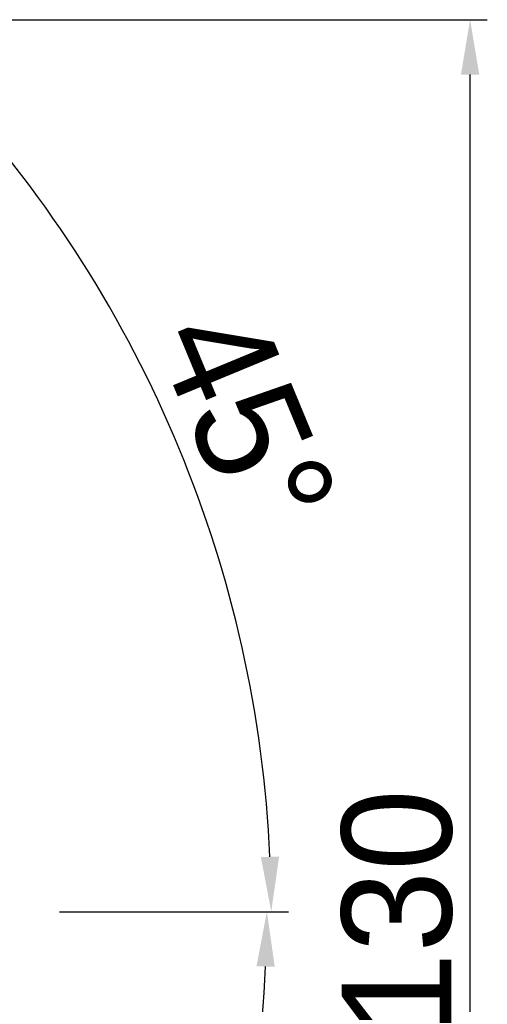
# Model space of a CAD drawing. Header units: millimetres. Extents: x 8988 to 9844, y -574 to 31.
# Tile 6 of 14: x 9197 to 9231, y -183 to -111. Entities that reach past the tile are written whole.
import ezdxf

# ---------------------------------------------------------------- set-up
doc = ezdxf.new("R2010")
doc.units = ezdxf.units.MM
doc.header["$PDSIZE"] = -5
doc.layers.get('0').update_dxf_attribs({"lineweight": 18})
doc.layers.get('Defpoints').update_dxf_attribs({"lineweight": 18})
doc.layers.add('尺寸线层', color=3, linetype='Continuous', lineweight=18)
doc.styles.add('工程字', font='txt')
doc.dimstyles.new('DIMSTYLE_17', dxfattribs={"dimtxt": 8, "dimasz": 12, "dimexe": 0.18, "dimexo": 1, "dimgap": 1, "dimtad": 1, "dimtih": 1, "dimtoh": 1, "dimdec": 3, "dimdsep": 46, "dimtxsty": 'Standard', "dimblk": '_CAXARROW', "dimcen": 0.09, "dimdle": 24, "dimadec": 0, "dimazin": 0, "dimtfac": 0.7, "dimtdec": 3, "dimtofl": 0, "dimtmove": 0, "dimatfit": 3, "dimfxl": 1, "dimtolj": 1, "dimarcsym": 0})
doc.dimstyles.new('ISO-25', dxfattribs={"dimtxt": 8, "dimasz": 4, "dimexe": 1.25, "dimexo": 1, "dimgap": 1.3, "dimtad": 1, "dimtxsty": '工程字', "dimcen": 2, "dimdle": 8, "dimadec": 0, "dimazin": 0, "dimtfac": 1, "dimtmove": 0, "dimatfit": 3, "dimfxl": 1, "dimarcsym": 0})

# ---------------------------------------------------------------- blocks, each defined once
blk = doc.blocks.new('*D117')
at = {"layer": 'Defpoints', "color": 0, "lineweight": 30}
for p in [(9175.183641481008, -110.7958357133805), (9229.959204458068, -110.7958357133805), (9175.183641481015, -240.7958357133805)]:
    blk.add_point(p, dxfattribs=at)
at = {"layer": '尺寸线层', "color": 0, "lineweight": -2}
for p, q in [((9176.183641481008, -110.7958357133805), (9231.209204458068, -110.7958357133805)), ((9229.959204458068, -236.7958357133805), (9229.959204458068, -114.7958357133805)), ((9176.183641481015, -240.7958357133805), (9231.209204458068, -240.7958357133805))]:
    blk.add_line(p, q, dxfattribs=at)
at = {"layer": '尺寸线层', "color": 0, "lineweight": 30}
for points in [[(9230.625871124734, -114.7958357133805), (9229.292537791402, -114.7958357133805), (9229.959204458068, -110.7958357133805)], [(9229.292537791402, -236.7958357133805), (9230.625871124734, -236.7958357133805), (9229.959204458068, -240.7958357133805)]]:
    blk.add_solid(points, dxfattribs=at)
at = {"layer": '尺寸线层', "color": 0, "insert": (9224.659204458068, -175.7958357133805), "char_height": 8, "attachment_point": 5, "rotation": 90, "style": '工程字'}
blk.add_mtext('130', dxfattribs=at)
blk = doc.blocks.new('_CAXARROW')
blk.add_hatch(color=0).paths.add_polyline_path([(0, 0), (-1, 0.125), (-1, -0.125)], flags=0)
blk = doc.blocks.new('*D119')
at = {"layer": 'Defpoints', "color": 0, "lineweight": 30}
for p in [(9073.5661338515, -111.9164845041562), (9177.982195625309, -239.6751869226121)]:
    blk.add_point(p, dxfattribs=at)
at = {"layer": '尺寸线层', "color": 0, "lineweight": -2}
for p, q in [((9125.774164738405, -175.8858357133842), (9125.774164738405, -175.7058357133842)), ((9125.684164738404, -175.7958357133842), (9125.864164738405, -175.7958357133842)), ((9189.679648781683, -253.9876539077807), (9181.779143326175, -244.3209579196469)), ((9209.763447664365, -253.9876539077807), (9189.679648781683, -253.9876539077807))]:
    blk.add_line(p, q, dxfattribs=at)
at = {"layer": '尺寸线层', "color": 0, "lineweight": -2, "xscale": 6, "yscale": 6, "zscale": 6, "rotation": 129.2588264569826}
blk.add_blockref('_CAXARROW', (9177.982195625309, -239.6751869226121), dxfattribs=at)
at = {"layer": '尺寸线层', "color": 0, "lineweight": 15, "insert": (9200.221548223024, -249.4876539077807), "char_height": 7, "attachment_point": 5, "style": '工程字'}
blk.add_mtext('\\A1;∅165', dxfattribs=at)
blk = doc.blocks.new('_FILLED')
at = {"linetype": 'ByBlock'}
blk.add_hatch(color=0, dxfattribs=at).paths.add_polyline_path([(0, 0), (-1, 0.1333333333), (-1, -0.1333333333)], flags=0)
blk = doc.blocks.new('*D121')
at = {"layer": 'Defpoints', "color": 0, "lineweight": 30}
for p in [(9191.139597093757, -111.8026720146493), (9165.683752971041, -137.2585161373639), (9212.472744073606, -152.9327196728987), (9055.893937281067, -175.7958357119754), (9199.071168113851, -175.7958357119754)]:
    blk.add_point(p, dxfattribs=at)
at = {"layer": '尺寸线层', "color": 0, "lineweight": -2}
blk.add_line((9200.071168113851, -175.7958357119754), (9216.73273040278, -175.7958357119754), dxfattribs=at)
blk.add_arc((9127.146433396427, -175.7958357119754), 88.33629700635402, 2.594660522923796, 42.40533947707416, dxfattribs=at)
at = {"layer": '尺寸线层', "color": 0, "lineweight": 30}
for points in [[(9192.855249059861, -115.7637701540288), (9191.891335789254, -116.6849916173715), (9189.60962803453, -113.3326410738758)], [(9214.725671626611, -171.8119548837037), (9216.058663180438, -171.7817672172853), (9215.48273040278, -175.7958357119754)]]:
    blk.add_solid(points, dxfattribs=at)
at = {"layer": '尺寸线层', "color": 0, "insert": (9213.655091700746, -139.9627761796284), "char_height": 8, "attachment_point": 5, "rotation": 292.49999999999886, "style": '工程字'}
blk.add_mtext('45%%d', dxfattribs=at)
blk = doc.blocks.new('*D122')
at = {"layer": 'Defpoints', "color": 0, "lineweight": 30}
for p in [(9055.893937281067, -175.7958357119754), (9199.071168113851, -175.7958357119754), (9165.68375297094, -214.3331552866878), (9203.372266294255, -219.8048408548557), (9191.139597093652, -239.788999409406)]:
    blk.add_point(p, dxfattribs=at)
at = {"layer": '尺寸线层', "color": 0, "lineweight": -2}
blk.add_line((9200.071168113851, -175.7958357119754), (9216.414443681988, -175.7958357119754), dxfattribs=at)
blk.add_arc((9127.146433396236, -175.7958357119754), 88.01801028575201, 317.6040448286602, 357.3959551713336, dxfattribs=at)
at = {"layer": '尺寸线层', "color": 0, "lineweight": 30}
for points in [[(9215.74004773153, -179.8099513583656), (9214.407058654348, -179.7796545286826), (9215.164443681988, -175.7958357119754)], [(9191.665998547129, -234.6814302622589), (9192.62998725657, -235.6025727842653), (9189.384565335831, -238.0339676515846)]]:
    blk.add_solid(points, dxfattribs=at)
at = {"layer": '尺寸线层', "color": 0, "insert": (9203.567910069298, -207.4506478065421), "char_height": 8, "attachment_point": 5, "rotation": 67.49999999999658, "style": '工程字'}
blk.add_mtext('45%%d', dxfattribs=at)

msp = doc.modelspace()

# ---------------------------------------------------------------- dimensions: what is measured, and where the dimension line sits
at = {"layer": '尺寸线层'}
dim = msp.add_linear_dim(base=(9229.959204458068, -110.7958357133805), p1=(9175.183641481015, -240.7958357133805), p2=(9175.183641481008, -110.7958357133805), angle=90, dimstyle='ISO-25', dxfattribs=at)
dim.commit()
dim.dimension.update_dxf_attribs({"geometry": '*D117', "text_midpoint": (9224.659204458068, -175.7958357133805)})
for base, line1, line2, picture, middle in [((9212.472744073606, -152.9327196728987), ((9165.683752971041, -137.2585161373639), (9191.139597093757, -111.8026720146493)), ((9055.893937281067, -175.7958357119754), (9199.071168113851, -175.7958357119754)), '*D121', (9213.655091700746, -139.9627761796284)), ((9203.372266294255, -219.8048408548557), ((9055.893937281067, -175.7958357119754), (9199.071168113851, -175.7958357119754)), ((9165.68375297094, -214.3331552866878), (9191.139597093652, -239.788999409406)), '*D122', (9203.567910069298, -207.4506478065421))]:
    dim = msp.add_angular_dim_2l(base=base, line1=line1, line2=line2, dimstyle='ISO-25', dxfattribs=at)
    dim.commit()
    dim.dimension.update_dxf_attribs({"geometry": picture, "text_midpoint": middle})
at = {"layer": '尺寸线层', "lineweight": 15}
dim = msp.add_diameter_dim_2p(p1=(9073.5661338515, -111.9164845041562), p2=(9177.982195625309, -239.6751869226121), dimstyle='DIMSTYLE_17', override={"dimtxt": 7, "dimasz": 6, "dimgap": 1, "dimtxsty": '工程字', "dimtol": 0, "dimldrblk": '_FILLED'}, dxfattribs=at)
dim.commit()
dim.dimension.update_dxf_attribs({"geometry": '*D119', "text_midpoint": (9200.221548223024, -253.9876539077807), "dimtype": 163})

doc.saveas('drawing.dxf')
